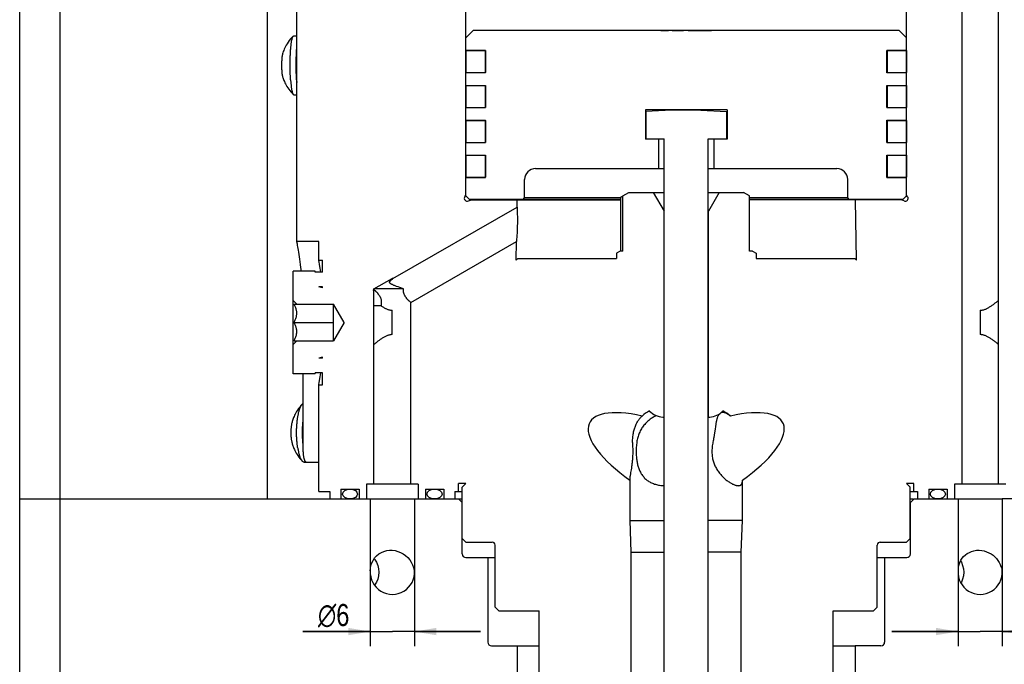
# Model space of a CAD drawing. Extents: x 0 to 1189, y 0 to 841.
# Tile 73 of 76: x 980 to 1114, y 517 to 604. Entities that reach past the tile are written whole.
import ezdxf

# ---------------------------------------------------------------- set-up
doc = ezdxf.new("R2010")
doc.units = 0
doc.header["$LTSCALE"] = 65.395
doc.layers.get('0').update_dxf_attribs({"linetype": 'CONTINUOUS'})
for name, color, linetype in [('MG46096_3_G_55_R000_JG_BL12', 7, 'CONTINUOUS'), ('MG46_3_PPU_WEB_BL11', 7, 'CONTINUOUS'), ('MG46_3_PSUP_WEB_BL14', 7, 'CONTINUOUS')]:
    doc.layers.add(name, color=color, linetype=linetype)
doc.styles.get("Standard").update_dxf_attribs({"font": 'txt', "width": 0.8})
doc.styles.add('TEXTSTYLE_1', font='gdt', dxfattribs={"width": 0.8})
doc.dimstyles.new('DIMSTYLE_3', dxfattribs={"dimtxt": 3, "dimasz": 3, "dimexe": 2, "dimexo": 0, "dimgap": 0.75, "dimtad": 1, "dimtxsty": 'STANDARD', "dimblk": '_ARROW_FILLED', "dimblk1": '_ARROW_FILLED', "dimblk2": '_ARROW_FILLED', "dimcen": 0.09, "dimazin": 3, "dimtp": 0.1, "dimtm": 0.1, "dimtfac": 1, "dimtofl": 0, "dimtmove": 0, "dimatfit": 3, "dimtolj": 1})

# ---------------------------------------------------------------- blocks, each defined once
blk = doc.blocks.new('_ARROW_FILLED')
at = {"color": 0, "linetype": 'BYBLOCK'}
blk.add_solid([(0, 0), (-1, 0.167), (-1, -0.167)], dxfattribs=at)
blk = doc.blocks.new('*D18')
at = {"color": 2, "linetype": 'CONTINUOUS'}
for p, q in [((1108.2, 529.36), (1108.2, 519.08)), ((1114.2, 529.37), (1114.2, 519.08)), ((1108.2, 521.08), (1099.2, 521.08)), ((1099.2, 521.08), (1111.2, 521.08)), ((1124.54, 521.08), (1111.2, 521.08)), ((1114.2, 521.08), (1124.54, 521.08))]:
    blk.add_line(p, q, dxfattribs=at)
at = {"color": 2, "linetype": 'CONTINUOUS', "xscale": 3, "yscale": 3, "zscale": 3}
blk.add_blockref('_ARROW_FILLED', (1108.2, 521.08), dxfattribs=at)
at = {"color": 2, "linetype": 'CONTINUOUS', "xscale": 3, "yscale": 3, "zscale": 3, "rotation": 180}
blk.add_blockref('_ARROW_FILLED', (1114.2, 521.08), dxfattribs=at)
at = {"color": 2, "linetype": 'CONTINUOUS', "insert": (1118.19, 524.83), "char_height": 3, "width": 9.5357, "attachment_point": 1, "style": 'TEXTSTYLE_1'}
blk.add_mtext('{\\Fgdt;n}\\Ftxt;6', dxfattribs=at)
blk = doc.blocks.new('*D19')
at = {"color": 2, "linetype": 'CONTINUOUS'}
for p, q in [((1028.2, 529.37), (1028.2, 519.08)), ((1034.2, 529.37), (1034.2, 519.08)), ((1028.2, 521.08), (1019, 521.08)), ((1019, 521.08), (1031.2, 521.08)), ((1043.2, 521.08), (1031.2, 521.08)), ((1034.2, 521.08), (1043.2, 521.08))]:
    blk.add_line(p, q, dxfattribs=at)
at = {"color": 2, "linetype": 'CONTINUOUS', "xscale": 3, "yscale": 3, "zscale": 3}
blk.add_blockref('_ARROW_FILLED', (1028.2, 521.08), dxfattribs=at)
at = {"color": 2, "linetype": 'CONTINUOUS', "xscale": 3, "yscale": 3, "zscale": 3, "rotation": 180}
blk.add_blockref('_ARROW_FILLED', (1034.2, 521.08), dxfattribs=at)
at = {"color": 2, "linetype": 'CONTINUOUS', "insert": (1025.35, 524.83), "char_height": 3, "width": 9.5357, "attachment_point": 3, "style": 'TEXTSTYLE_1'}
blk.add_mtext('{\\Fgdt;n}\\Ftxt;6', dxfattribs=at)
blk = doc.blocks.new('MG46_3_PPU_WEB_BL11', base_point=(604.15, 524.71))
at = {"layer": 'MG46_3_PPU_WEB_BL11', "color": 7, "linetype": 'CONTINUOUS'}
for p, q in [((980.48, 443.15), (980.48, 539.15)), ((980.48, 539.15), (1034.2, 539.15)), ((986, 443.15), (986, 539.15)), ((1028.2, 539.15), (1028.2, 529.37)), ((1034.2, 539.15), (1034.2, 529.37)), ((1034.2, 539.15), (1040.7, 539.15)), ((1040.7, 538.65), (1040.2, 539.15)), ((1101.7, 539.15), (1102.1, 539.15)), ((1101.7, 538.65), (1102.2, 539.15)), ((1102.2, 539.15), (1114.2, 539.15)), ((1108.2, 539.15), (1108.2, 529.36)), ((1156.41, 539.15), (1114.2, 539.15)), ((1114.2, 539.15), (1114.2, 529.37)), ((1040.7, 531.65), (1040.7, 538.65)), ((1101.7, 531.65), (1101.7, 538.65)), ((1041.2, 531.15), (1045.2, 531.15)), ((1044.2, 531.15), (1044.2, 519.65)), ((1097.2, 531.15), (1101.2, 531.15)), ((1098.2, 531.15), (1098.2, 519.65)), ((1108.53, 530.7), (1108.65, 530.52)), ((1108.65, 530.52), (1108.82, 530.08)), ((1044.7, 519.15), (1051.2, 519.15)), ((1048.2, 519.15), (1048.2, 460.65)), ((1091.2, 519.15), (1094.15, 519.15)), ((1097.7, 519.15), (1094.2, 519.15)), ((1094.2, 519.15), (1094.2, 460.65))]:
    blk.add_line(p, q, dxfattribs=at)
for points in [[(1028.2, 529.36), (1028.22, 529.71), (1028.29, 530.06), (1028.4, 530.42), (1028.57, 530.77), (1028.79, 531.1), (1029.06, 531.4), (1029.36, 531.65), (1029.7, 531.85), (1030.06, 532), (1030.43, 532.1), (1030.8, 532.15), (1030.99, 532.15)], [(1030.99, 532.15), (1031.18, 532.15), (1031.57, 532.1), (1031.94, 532), (1032.31, 531.86), (1032.67, 531.66), (1033, 531.43), (1033.3, 531.15), (1033.56, 530.84), (1033.78, 530.51), (1033.95, 530.16), (1034.07, 529.82)], [(1108.26, 529.94), (1108.33, 530.23), (1108.44, 530.5), (1108.57, 530.78), (1108.75, 531.05), (1108.95, 531.29), (1109.19, 531.51), (1109.44, 531.7), (1109.73, 531.86), (1110.03, 531.99), (1110.36, 532.09), (1110.7, 532.14), (1110.99, 532.15)], [(1110.99, 532.15), (1111.06, 532.15), (1111.41, 532.12), (1111.75, 532.06), (1112.08, 531.95), (1112.4, 531.82), (1112.69, 531.65), (1112.95, 531.46), (1113.2, 531.25), (1113.43, 531.01), (1113.62, 530.75), (1113.79, 530.48), (1113.93, 530.22), (1114.03, 529.94)], [(1028.72, 531), (1028.79, 530.92), (1029.03, 530.52), (1029.21, 530.08), (1029.32, 529.62), (1029.36, 529.15)], [(1034.07, 529.82), (1034.15, 529.48), (1034.2, 529.15)], [(1108.82, 530.08), (1108.93, 529.62), (1108.97, 529.15)], [(1114.03, 529.94), (1114.09, 529.75), (1114.14, 529.56), (1114.17, 529.36)], [(1029.36, 529.15), (1029.32, 528.68), (1029.21, 528.23), (1029.03, 527.79), (1028.79, 527.39), (1028.78, 527.38)], [(1108.97, 529.15), (1108.93, 528.68), (1108.82, 528.23), (1108.65, 527.79), (1108.58, 527.69)]]:
    blk.add_lwpolyline(points, dxfattribs=at)
for centre, start, end in [((1041.2, 531.65), 180, 270), ((1101.2, 531.65), 270, 360), ((1044.7, 519.65), 180, 270), ((1097.7, 519.65), 270, 360)]:
    blk.add_arc(centre, 0.5, start, end, dxfattribs=at)
for centre, start_param in [((1031.2, 529.15), 3.072884), ((1111.2, 529.15), 3.071916)]:
    blk.add_ellipse(centre, major_axis=(3.01, 0), ratio=0.997564, start_param=start_param, end_param=6.351996, dxfattribs=at)
blk = doc.blocks.new('MG46096_3_G_55_R000_JG_BL12', base_point=(605.63, 511.41))
at = {"layer": 'MG46096_3_G_55_R000_JG_BL12', "color": 7, "linetype": 'CONTINUOUS'}
for p, q in [((1018.2, 574.15), (1018.2, 628.7)), ((1108.7, 621.35), (1108.7, 541.15)), ((1113.7, 541.15), (1113.7, 621.35)), ((1041.2, 580.49), (1041.2, 619.85)), ((1101.2, 580.49), (1101.2, 619.85)), ((1017.78, 602.15), (1018.2, 602.15)), ((1041.21, 601.9), (1042.21, 602.9)), ((1041.21, 600.17), (1041.21, 601.9)), ((1100.19, 602.9), (1042.21, 602.9)), ((1067.74, 602.85), (1067.74, 602.9)), ((1068.79, 602.85), (1067.74, 602.85)), ((1068.2, 602.9), (1068.2, 602.85)), ((1068.75, 602.9), (1068.75, 602.85)), ((1068.79, 602.85), (1068.79, 602.9)), ((1069.29, 602.85), (1069.29, 602.9)), ((1070.84, 602.85), (1069.29, 602.85)), ((1069.37, 602.9), (1069.37, 602.85)), ((1069.62, 602.9), (1069.62, 602.85)), ((1069.9, 602.9), (1069.9, 602.85)), ((1070.21, 602.9), (1070.21, 602.85)), ((1070.45, 602.9), (1070.45, 602.85)), ((1070.63, 602.9), (1070.63, 602.85)), ((1070.84, 602.85), (1070.84, 602.9)), ((1071.46, 602.85), (1071.46, 602.9)), ((1074.66, 602.85), (1071.46, 602.85)), ((1072.58, 602.9), (1072.58, 602.85)), ((1074.66, 602.85), (1074.66, 602.9)), ((1101.19, 601.9), (1100.19, 602.9)), ((1101.19, 600.17), (1101.19, 601.9)), ((1018.12, 598.93), (1018.13, 599.19)), ((1043.9, 600.17), (1041.21, 600.17)), ((1041.21, 600.15), (1041.21, 597.16)), ((1041.21, 600.15), (1043.9, 600.15)), ((1043.86, 600.15), (1043.86, 597.16)), ((1043.9, 597.14), (1043.9, 600.17)), ((1098.5, 597.14), (1098.5, 600.17)), ((1101.19, 600.17), (1098.5, 600.17)), ((1098.5, 600.15), (1101.19, 600.15)), ((1098.54, 600.15), (1098.54, 597.16)), ((1101.19, 600.15), (1101.19, 597.16)), ((1017.29, 598.68), (1017.3, 598.93)), ((1017.29, 598.42), (1017.29, 598.68)), ((1017.29, 598.15), (1017.29, 598.42)), ((1017.29, 597.89), (1017.29, 598.15)), ((1017.29, 597.63), (1017.29, 597.89)), ((1018.11, 598.68), (1018.12, 598.93)), ((1018.11, 598.42), (1018.11, 598.68)), ((1018.11, 598.15), (1018.11, 598.42)), ((1018.11, 597.89), (1018.11, 598.15)), ((1018.11, 597.63), (1018.11, 597.89)), ((1017.3, 597.37), (1017.29, 597.63)), ((1017.3, 597.12), (1017.3, 597.37)), ((1017.31, 596.87), (1017.3, 597.12)), ((1018.12, 597.37), (1018.11, 597.63)), ((1018.13, 597.12), (1018.12, 597.37)), ((1018.14, 596.87), (1018.13, 597.12)), ((1041.21, 597.16), (1043.9, 597.16)), ((1041.21, 595.42), (1041.21, 597.14)), ((1043.9, 597.14), (1041.21, 597.14)), ((1098.5, 597.16), (1101.19, 597.16)), ((1101.19, 597.14), (1098.5, 597.14)), ((1101.19, 595.42), (1101.19, 597.14)), ((1041.21, 595.42), (1043.9, 595.42)), ((1041.21, 595.4), (1041.21, 592.41)), ((1041.21, 595.4), (1043.9, 595.4)), ((1043.86, 595.4), (1043.86, 592.41)), ((1043.9, 592.39), (1043.9, 595.42)), ((1098.5, 592.39), (1098.5, 595.42)), ((1098.5, 595.42), (1101.19, 595.42)), ((1098.5, 595.4), (1101.19, 595.4)), ((1098.54, 595.4), (1098.54, 592.41)), ((1101.19, 595.4), (1101.19, 592.41)), ((1017.78, 594.15), (1018.2, 594.15)), ((1041.21, 592.41), (1043.9, 592.41)), ((1041.21, 590.67), (1041.21, 592.39)), ((1041.21, 592.39), (1043.9, 592.39)), ((1098.5, 592.41), (1101.19, 592.41)), ((1098.5, 592.39), (1101.19, 592.39)), ((1101.19, 590.67), (1101.19, 592.39)), ((1065.64, 592.1), (1065.64, 588.1)), ((1076.77, 592.1), (1065.64, 592.1)), ((1069.2, 592.05), (1065.7, 591.87)), ((1065.7, 591.87), (1065.7, 588.15)), ((1073.2, 592.05), (1069.2, 592.05)), ((1073.2, 592.05), (1076.7, 591.87)), ((1076.7, 591.87), (1076.7, 588.15)), ((1076.77, 592.1), (1076.77, 588.1)), ((1041.21, 590.67), (1043.9, 590.67)), ((1041.21, 590.65), (1041.21, 587.66)), ((1041.21, 590.65), (1043.9, 590.65)), ((1043.86, 590.65), (1043.86, 587.66)), ((1043.9, 587.64), (1043.9, 590.67)), ((1098.5, 587.64), (1098.5, 590.67)), ((1098.5, 590.67), (1101.19, 590.67)), ((1098.5, 590.65), (1101.19, 590.65)), ((1098.54, 590.65), (1098.54, 587.66)), ((1101.19, 590.65), (1101.19, 587.66)), ((1041.21, 587.66), (1043.9, 587.66)), ((1041.21, 585.92), (1041.21, 587.64)), ((1041.21, 587.64), (1043.9, 587.64)), ((1068.2, 588.1), (1065.64, 588.1)), ((1065.7, 588.15), (1068.2, 588.15)), ((1067.45, 588.1), (1067.45, 584.1)), ((1068.2, 472.05), (1068.2, 588.15)), ((1074.2, 472.05), (1074.2, 588.15)), ((1074.2, 588.15), (1076.7, 588.15)), ((1076.77, 588.1), (1074.2, 588.1)), ((1074.95, 588.1), (1074.95, 584.1)), ((1098.5, 587.66), (1101.19, 587.66)), ((1098.5, 587.64), (1101.19, 587.64)), ((1101.19, 585.92), (1101.19, 587.64)), ((1041.21, 585.92), (1043.9, 585.92)), ((1041.21, 585.9), (1041.21, 582.91)), ((1041.21, 585.9), (1043.9, 585.9)), ((1043.86, 585.9), (1043.86, 582.91)), ((1043.9, 582.89), (1043.9, 585.92)), ((1098.5, 582.89), (1098.5, 585.92)), ((1098.5, 585.92), (1101.19, 585.92)), ((1098.5, 585.9), (1101.19, 585.9)), ((1098.54, 585.9), (1098.54, 582.91)), ((1101.19, 585.9), (1101.19, 582.91)), ((1050.7, 584.1), (1068.2, 584.1)), ((1074.2, 584.1), (1091.7, 584.1)), ((1041.21, 582.91), (1043.9, 582.91)), ((1041.21, 580.4), (1041.21, 582.89)), ((1041.21, 582.89), (1043.9, 582.89)), ((1049.2, 580.1), (1049.2, 582.6)), ((1093.2, 580.1), (1093.2, 582.6)), ((1098.5, 582.91), (1101.19, 582.91)), ((1098.5, 582.89), (1101.19, 582.89)), ((1101.19, 580.4), (1101.19, 582.89)), ((1041.06, 580.27), (1041.2, 580.49)), ((1041.71, 579.9), (1041.21, 580.4)), ((1062.57, 580.38), (1063.4, 580.85)), ((1062.57, 572.85), (1062.57, 580.38)), ((1063.4, 580.85), (1068.2, 580.85)), ((1066.7, 580.85), (1068.18, 578.3)), ((1074.2, 580.85), (1079, 580.85)), ((1075.7, 580.85), (1074.23, 578.3)), ((1079.83, 580.38), (1079, 580.85)), ((1079.83, 572.85), (1079.83, 580.38)), ((1100.69, 579.9), (1101.19, 580.4)), ((1101.34, 580.27), (1101.2, 580.49)), ((1041.56, 579.69), (1041.96, 579.85)), ((1062.24, 579.9), (1041.71, 579.9)), ((1041.96, 579.85), (1062.24, 579.85)), ((1048.17, 578.85), (1048.19, 579.85)), ((1049, 579.9), (1049.2, 580.1)), ((1062.24, 580.1), (1049.2, 580.1)), ((1062.24, 580.16), (1062.24, 572.85)), ((1093.2, 580.1), (1079.83, 580.1)), ((1100.69, 579.9), (1079.83, 579.9)), ((1100.45, 579.85), (1079.83, 579.85)), ((1093.4, 579.9), (1093.2, 580.1)), ((1094.36, 571.63), (1094.22, 579.85)), ((1100.85, 579.69), (1100.45, 579.85)), ((1031.29, 569.11), (1048.17, 578.85)), ((1048.17, 578.85), (1048.18, 578.76)), ((1048.18, 578.76), (1048.18, 578.61)), ((1048.18, 578.61), (1048.19, 578.47)), ((1048.19, 578.47), (1048.2, 578.28)), ((1048.2, 578.28), (1048.2, 578.14)), ((1048.2, 578.14), (1048.21, 577.99)), ((1048.21, 577.99), (1048.21, 577.81)), ((1048.21, 577.81), (1048.22, 577.63)), ((1048.22, 577.63), (1048.22, 577.44)), ((1068.18, 550.25), (1068.18, 578.3)), ((1068.18, 578.3), (1068.2, 578.3)), ((1074.23, 550.25), (1074.23, 578.3)), ((1048.22, 576.56), (1048.21, 576.33)), ((1048.21, 576.33), (1048.21, 576.1)), ((1048.22, 577.44), (1048.22, 577.23)), ((1048.22, 577.23), (1048.22, 577.01)), ((1048.22, 577.01), (1048.22, 576.79)), ((1048.22, 576.79), (1048.22, 576.56)), ((1048.15, 574.91), (1048.13, 574.7)), ((1048.16, 575.08), (1048.15, 574.91)), ((1048.17, 575.26), (1048.16, 575.08)), ((1048.18, 575.46), (1048.17, 575.26)), ((1048.19, 575.66), (1048.18, 575.46)), ((1048.2, 575.88), (1048.19, 575.66)), ((1048.21, 576.1), (1048.2, 575.88)), ((1021.2, 574.15), (1018.2, 574.15)), ((1018.28, 573.79), (1018.26, 573.92)), ((1018.31, 573.63), (1018.28, 573.79)), ((1018.35, 573.44), (1018.31, 573.63)), ((1021.2, 571.65), (1021.2, 574.15)), ((1033.7, 565.88), (1048.09, 574.19)), ((1048.04, 571.63), (1048.09, 574.19)), ((1048.1, 574.35), (1048.09, 574.19)), ((1048.12, 574.52), (1048.1, 574.35)), ((1048.13, 574.7), (1048.12, 574.52)), ((1018.39, 573.23), (1018.35, 573.44)), ((1018.43, 572.98), (1018.39, 573.23)), ((1018.47, 572.72), (1018.43, 572.98)), ((1018.52, 572.42), (1018.47, 572.72)), ((1018.56, 572.1), (1018.52, 572.42)), ((1062.2, 572.85), (1061.7, 572.57)), ((1061.7, 572.57), (1061.7, 571.85)), ((1062.57, 572.85), (1062.2, 572.85)), ((1080.2, 572.85), (1079.83, 572.85)), ((1080.2, 572.85), (1080.7, 572.57)), ((1080.7, 572.57), (1080.7, 571.85)), ((1018.61, 571.76), (1018.56, 572.1)), ((1018.66, 571.4), (1018.61, 571.76)), ((1018.71, 571.02), (1018.66, 571.4)), ((1021.22, 571.56), (1021.2, 571.65)), ((1021.2, 571.65), (1021.7, 571.65)), ((1021.26, 571.34), (1021.22, 571.56)), ((1021.29, 571.09), (1021.26, 571.34)), ((1021.34, 570.78), (1021.29, 571.09)), ((1021.7, 570.01), (1021.7, 571.65)), ((1048.27, 571.85), (1048.04, 571.63)), ((1048.27, 571.85), (1061.7, 571.85)), ((1080.7, 571.85), (1094.13, 571.85)), ((1094.13, 571.85), (1094.36, 571.63)), ((1017.7, 556.15), (1017.7, 570.15)), ((1020.7, 570.15), (1017.7, 570.15)), ((1020.7, 570.01), (1020.7, 570.15)), ((1021.7, 570.01), (1020.7, 570.01)), ((1021.38, 570.54), (1021.34, 570.78)), ((1021.42, 570.27), (1021.38, 570.54)), ((1021.46, 570.01), (1021.42, 570.27)), ((1028.7, 567.71), (1031.2, 569.15)), ((1031.13, 569), (1031.16, 569.02)), ((1031.16, 569.02), (1031.18, 569.03)), ((1031.29, 569.11), (1031.2, 569.15)), ((1031.22, 569.06), (1031.24, 569.08)), ((1031.24, 569.08), (1031.27, 569.09)), ((1021.7, 567.88), (1021.2, 568.02)), ((1021.7, 568.02), (1021.2, 568.02)), ((1021.7, 567.88), (1021.7, 568.02)), ((1028.59, 567.55), (1028.7, 567.61)), ((1028.7, 567.44), (1028.59, 567.55)), ((1028.7, 567.61), (1028.7, 567.71)), ((1032.7, 567.71), (1028.7, 567.71)), ((1028.7, 567.61), (1028.7, 567.61)), ((1028.7, 567.61), (1028.74, 567.58)), ((1028.7, 541.15), (1028.7, 567.44)), ((1032.22, 567.89), (1031.99, 567.98)), ((1032.58, 567.75), (1032.22, 567.89)), ((1032.7, 567.71), (1032.58, 567.75)), ((1018.2, 565.65), (1017.7, 566.15)), ((1017.82, 565.65), (1023.2, 565.65)), ((1023.2, 560.65), (1023.2, 565.65)), ((1024.65, 563.15), (1023.2, 565.65)), ((1033.7, 565.88), (1033.67, 565.91)), ((1033.7, 541.15), (1033.7, 565.88)), ((1033.7, 565.88), (1033.7, 565.88)), ((1113.43, 565.93), (1113.51, 565.99)), ((1113.51, 565.99), (1113.57, 566.05)), ((1113.57, 566.05), (1113.65, 566.11)), ((1113.65, 566.11), (1113.7, 566.15)), ((1031.2, 561.5), (1031.2, 564.81)), ((1111.2, 564.81), (1111.2, 561.5)), ((1017.82, 563.15), (1023.2, 563.15)), ((1024.65, 563.15), (1023.2, 560.65)), ((1018.2, 560.65), (1017.7, 560.15)), ((1017.82, 560.65), (1023.2, 560.65)), ((1028.76, 560.2), (1028.7, 560.15)), ((1028.83, 560.26), (1028.76, 560.2)), ((1028.9, 560.31), (1028.83, 560.26)), ((1028.98, 560.38), (1028.9, 560.31)), ((1113.43, 560.38), (1113.33, 560.46)), ((1113.51, 560.31), (1113.43, 560.38)), ((1113.57, 560.26), (1113.51, 560.31)), ((1113.65, 560.2), (1113.57, 560.26)), ((1113.7, 560.15), (1113.65, 560.2)), ((1021.7, 558.42), (1021.2, 558.29)), ((1021.7, 558.29), (1021.2, 558.29)), ((1021.7, 558.29), (1021.7, 558.42)), ((1020.7, 556.15), (1017.7, 556.15)), ((1019.07, 546.07), (1019.07, 556.15)), ((1020.7, 556.15), (1020.7, 556.29)), ((1021.7, 556.29), (1020.7, 556.29)), ((1021.42, 556.04), (1021.46, 556.29)), ((1021.7, 554.65), (1021.7, 556.29)), ((1021.21, 554.69), (1021.26, 554.97)), ((1021.26, 554.97), (1021.29, 555.21)), ((1021.29, 555.21), (1021.34, 555.53)), ((1021.34, 555.53), (1021.38, 555.77)), ((1021.38, 555.77), (1021.42, 556.04)), ((1021.2, 554.65), (1021.21, 554.69)), ((1021.2, 540.15), (1021.2, 554.65)), ((1021.2, 554.65), (1021.7, 554.65)), ((1066.2, 551.09), (1066.2, 551.12)), ((1076.2, 551.09), (1076.2, 551.12)), ((1068, 550.25), (1068.2, 550.25)), ((1074.2, 550.25), (1074.4, 550.25)), ((1075.13, 548.68), (1075, 547.82)), ((1019.21, 544.15), (1021.2, 544.15)), ((1063.68, 542.74), (1063.74, 543.09)), ((1063.74, 543.09), (1063.78, 543.33)), ((1063.55, 536.2), (1063.55, 541.67)), ((1063.64, 542.51), (1063.68, 542.74)), ((1078.85, 536.2), (1078.85, 541.67)), ((1021.2, 540.15), (1022.7, 540.15)), ((1022.7, 540.15), (1022.7, 539.15)), ((1024.2, 540.45), (1024.2, 539.15)), ((1024.2, 540.45), (1026.7, 540.45)), ((1026.7, 540.45), (1026.7, 539.15)), ((1027.7, 541.15), (1027.7, 539.15)), ((1034.7, 541.15), (1027.7, 541.15)), ((1034.7, 541.15), (1034.7, 539.15)), ((1035.7, 540.45), (1035.7, 539.15)), ((1035.7, 540.45), (1038.2, 540.45)), ((1038.2, 540.45), (1038.2, 539.15)), ((1039.7, 540.15), (1039.7, 539.15)), ((1039.7, 540.15), (1040.7, 540.15)), ((1040.2, 540.15), (1040.2, 541.25)), ((1041.2, 541.25), (1040.2, 541.25)), ((1041.2, 541.25), (1040.7, 540.75)), ((1040.7, 533.75), (1040.7, 540.75)), ((1102.2, 541.25), (1101.2, 541.25)), ((1101.2, 541.25), (1101.7, 540.75)), ((1101.7, 533.75), (1101.7, 540.75)), ((1101.7, 540.15), (1102.7, 540.15)), ((1102.2, 540.15), (1102.2, 541.25)), ((1102.7, 540.15), (1102.7, 539.15)), ((1104.2, 540.45), (1106.7, 540.45)), ((1104.2, 540.45), (1104.2, 539.15)), ((1106.7, 540.45), (1106.7, 539.15)), ((1114.7, 541.15), (1107.7, 541.15)), ((1107.7, 541.15), (1107.7, 539.15)), ((1022.7, 539.15), (1024.2, 539.15)), ((1026.7, 539.15), (1027.7, 539.15)), ((1034.7, 539.15), (1035.7, 539.15)), ((1038.2, 539.15), (1039.7, 539.15)), ((1102.7, 539.15), (1104.2, 539.15)), ((1106.7, 539.15), (1107.7, 539.15)), ((1063.7, 531.9), (1063.55, 536.2)), ((1063.55, 536.2), (1068.2, 536.2)), ((1078.85, 536.2), (1074.2, 536.2)), ((1078.7, 531.9), (1078.85, 536.2)), ((1041.2, 533.25), (1040.7, 533.75)), ((1101.2, 533.25), (1101.7, 533.75)), ((1041.2, 533.25), (1044.8, 533.25)), ((1045.2, 524.4), (1045.2, 532.85)), ((1097.2, 524.4), (1097.2, 532.85)), ((1097.6, 533.25), (1101.2, 533.25)), ((1063.7, 531.9), (1068.2, 531.9)), ((1063.7, 497.15), (1063.7, 531.9)), ((1078.7, 531.9), (1074.2, 531.9)), ((1078.7, 497.15), (1078.7, 531.9)), ((1045.7, 523.9), (1045.2, 524.4)), ((1096.7, 523.9), (1097.2, 524.4)), ((1045.7, 523.9), (1051.2, 523.9)), ((1051.2, 464.25), (1051.2, 523.9)), ((1091.2, 523.9), (1096.7, 523.9)), ((1091.2, 464.25), (1091.2, 523.9))]:
    blk.add_line(p, q, dxfattribs=at)
for points in [[(1017.72, 602.13), (1017.53, 601.93), (1017.35, 601.73), (1017.18, 601.51), (1017.02, 601.3), (1016.88, 601.09), (1016.76, 600.88), (1016.66, 600.69), (1016.57, 600.51), (1016.49, 600.33), (1016.42, 600.16), (1016.36, 600.01), (1016.31, 599.86), (1016.27, 599.72), (1016.24, 599.59)], [(1017.3, 598.93), (1017.3, 599.19), (1017.31, 599.32), (1017.31, 599.44), (1017.32, 599.56), (1017.32, 599.68), (1017.33, 599.81), (1017.34, 599.92), (1017.35, 600.04), (1017.35, 600.15), (1017.36, 600.27), (1017.37, 600.38), (1017.38, 600.48), (1017.39, 600.59), (1017.4, 600.69), (1017.41, 600.79), (1017.42, 600.89), (1017.43, 600.98), (1017.44, 601.07), (1017.45, 601.16), (1017.47, 601.25), (1017.48, 601.33), (1017.49, 601.41), (1017.5, 601.48), (1017.52, 601.55), (1017.53, 601.62), (1017.55, 601.68), (1017.56, 601.74), (1017.57, 601.8), (1017.59, 601.85), (1017.6, 601.9), (1017.62, 601.94), (1017.63, 601.98), (1017.65, 602.02), (1017.66, 602.05), (1017.68, 602.08), (1017.7, 602.1), (1017.71, 602.12)], [(1017.72, 602.13), (1017.73, 602.13), (1017.74, 602.15), (1017.76, 602.15), (1017.78, 602.15)], [(1018.13, 599.19), (1018.14, 599.44), (1018.14, 599.56), (1018.15, 599.68), (1018.15, 599.81), (1018.16, 599.92), (1018.17, 600.04), (1018.18, 600.15), (1018.18, 600.27), (1018.19, 600.38), (1018.2, 600.48), (1018.2, 600.5)], [(1016.22, 599.52), (1016.21, 599.49), (1016.21, 599.45), (1016.2, 599.41), (1016.19, 599.37), (1016.19, 599.33), (1016.18, 599.28), (1016.18, 599.24), (1016.17, 599.19), (1016.16, 599.14), (1016.16, 599.09), (1016.16, 599.04), (1016.15, 598.98), (1016.15, 598.92), (1016.14, 598.87), (1016.14, 598.81), (1016.14, 598.75), (1016.13, 598.69), (1016.13, 598.63), (1016.13, 598.56), (1016.13, 598.5), (1016.13, 598.44), (1016.12, 598.37), (1016.12, 598.31), (1016.12, 598.24), (1016.12, 598.18), (1016.12, 598.11), (1016.12, 598.05), (1016.12, 597.98), (1016.12, 597.92), (1016.13, 597.85), (1016.13, 597.79), (1016.13, 597.72), (1016.13, 597.66), (1016.13, 597.6), (1016.14, 597.54), (1016.14, 597.48), (1016.14, 597.42), (1016.15, 597.37)], [(1016.24, 599.59), (1016.23, 599.58), (1016.23, 599.55), (1016.22, 599.52)], [(1016.15, 597.37), (1016.15, 597.31), (1016.16, 597.26), (1016.16, 597.2), (1016.17, 597.15), (1016.17, 597.1), (1016.18, 597.05), (1016.18, 597.01), (1016.19, 596.96), (1016.19, 596.92), (1016.2, 596.88), (1016.21, 596.85), (1016.21, 596.81), (1016.22, 596.78), (1016.23, 596.75), (1016.24, 596.72)], [(1016.24, 596.72), (1016.27, 596.6), (1016.3, 596.48), (1016.35, 596.36), (1016.39, 596.22), (1016.45, 596.08), (1016.51, 595.93), (1016.58, 595.77), (1016.66, 595.61), (1016.76, 595.44), (1016.86, 595.26), (1016.98, 595.07), (1017.11, 594.89), (1017.25, 594.7), (1017.4, 594.52), (1017.55, 594.35), (1017.72, 594.18)], [(1017.35, 596.15), (1017.35, 596.27), (1017.34, 596.39), (1017.33, 596.5), (1017.32, 596.62), (1017.32, 596.75), (1017.31, 596.87)], [(1018.18, 596.15), (1018.17, 596.27), (1018.16, 596.39), (1018.15, 596.5), (1018.15, 596.62), (1018.14, 596.75), (1018.14, 596.87)], [(1017.35, 596.15), (1017.36, 596.04), (1017.37, 595.93), (1017.38, 595.82), (1017.39, 595.72), (1017.4, 595.62), (1017.41, 595.52), (1017.42, 595.42), (1017.43, 595.33), (1017.44, 595.23), (1017.45, 595.15), (1017.47, 595.06), (1017.48, 594.98), (1017.49, 594.9), (1017.5, 594.83), (1017.52, 594.76), (1017.53, 594.69), (1017.55, 594.63), (1017.56, 594.57), (1017.57, 594.51), (1017.59, 594.46), (1017.6, 594.41), (1017.62, 594.37), (1017.63, 594.33), (1017.65, 594.29), (1017.66, 594.26), (1017.68, 594.23), (1017.7, 594.21), (1017.71, 594.19), (1017.72, 594.18)], [(1018.18, 596.15), (1018.18, 596.04), (1018.19, 595.93), (1018.2, 595.82), (1018.2, 595.81)], [(1017.72, 594.18), (1017.73, 594.17), (1017.74, 594.16), (1017.76, 594.16), (1017.78, 594.15)], [(1062.24, 580.16), (1062.3, 580.2), (1062.35, 580.24), (1062.41, 580.27), (1062.46, 580.31), (1062.52, 580.34), (1062.57, 580.38)], [(1018.26, 573.92), (1018.25, 573.98), (1018.24, 574.03), (1018.23, 574.07), (1018.22, 574.1), (1018.21, 574.12), (1018.21, 574.14), (1018.21, 574.15)], [(1018.81, 570.15), (1018.8, 570.2), (1018.78, 570.42), (1018.76, 570.62), (1018.71, 571.02)], [(1031.99, 567.98), (1031.77, 568.06), (1031.68, 568.1), (1031.58, 568.13), (1031.5, 568.17), (1031.42, 568.2), (1031.34, 568.23), (1031.27, 568.27), (1031.21, 568.3), (1031.15, 568.32), (1031.1, 568.35), (1031.05, 568.38), (1031.01, 568.4), (1030.97, 568.43), (1030.94, 568.45), (1030.91, 568.47), (1030.89, 568.49), (1030.87, 568.51), (1030.85, 568.53), (1030.84, 568.55), (1030.83, 568.57), (1030.82, 568.59), (1030.82, 568.6), (1030.81, 568.62), (1030.81, 568.64), (1030.82, 568.66), (1030.82, 568.68), (1030.83, 568.7), (1030.84, 568.72), (1030.85, 568.74), (1030.87, 568.76), (1030.89, 568.78), (1030.91, 568.8), (1030.93, 568.83), (1030.95, 568.85), (1030.97, 568.86), (1030.99, 568.88), (1031.01, 568.9), (1031.02, 568.91), (1031.04, 568.93), (1031.06, 568.94), (1031.07, 568.95), (1031.09, 568.96), (1031.1, 568.98), (1031.12, 568.99), (1031.13, 569)], [(1031.18, 569.03), (1031.21, 569.05), (1031.22, 569.06)], [(1031.27, 569.09), (1031.29, 569.11), (1031.29, 569.11)], [(1028.74, 567.58), (1028.78, 567.55), (1028.8, 567.53), (1028.83, 567.5), (1028.86, 567.48), (1028.89, 567.45), (1028.92, 567.42), (1028.96, 567.38), (1029, 567.34), (1029.04, 567.3), (1029.08, 567.26), (1029.12, 567.21), (1029.16, 567.17), (1029.21, 567.12), (1029.25, 567.06), (1029.29, 567.01), (1029.34, 566.95), (1029.38, 566.9), (1029.42, 566.84), (1029.45, 566.78), (1029.49, 566.72), (1029.52, 566.66), (1029.55, 566.6), (1029.57, 566.54), (1029.6, 566.48), (1029.62, 566.42), (1029.64, 566.35), (1029.66, 566.29), (1029.67, 566.23), (1029.68, 566.16), (1029.69, 566.09), (1029.7, 566.02), (1029.7, 565.94), (1029.7, 565.87), (1029.7, 565.79), (1029.69, 565.7), (1029.69, 565.61), (1029.67, 565.52), (1029.66, 565.42)], [(1033.67, 565.91), (1033.63, 565.94), (1033.61, 565.96), (1033.59, 565.98), (1033.56, 566.01), (1033.54, 566.03), (1033.5, 566.06), (1033.47, 566.09), (1033.44, 566.13), (1033.4, 566.16), (1033.36, 566.2), (1033.32, 566.25), (1033.28, 566.29), (1033.24, 566.34), (1033.2, 566.38), (1033.15, 566.43), (1033.11, 566.49), (1033.07, 566.54), (1033.03, 566.59), (1033, 566.65), (1032.96, 566.7), (1032.93, 566.76), (1032.9, 566.82), (1032.87, 566.87), (1032.84, 566.93), (1032.82, 566.99), (1032.8, 567.05), (1032.78, 567.11), (1032.76, 567.17), (1032.74, 567.23), (1032.73, 567.29), (1032.72, 567.35), (1032.71, 567.42), (1032.71, 567.49), (1032.7, 567.56), (1032.7, 567.63), (1032.7, 567.71)], [(1017.82, 563.15), (1017.88, 563.27), (1017.94, 563.38), (1017.99, 563.49), (1018.03, 563.6), (1018.08, 563.7), (1018.11, 563.81), (1018.14, 563.92), (1018.16, 564.02), (1018.18, 564.12), (1018.19, 564.22), (1018.2, 564.32), (1018.2, 564.42), (1018.2, 564.52), (1018.19, 564.62), (1018.18, 564.72), (1018.16, 564.82), (1018.13, 564.92), (1018.1, 565.02), (1018.07, 565.12), (1018.03, 565.22), (1017.99, 565.32), (1017.94, 565.43), (1017.88, 565.54), (1017.82, 565.65)], [(1111.2, 564.81), (1111.27, 564.81), (1111.34, 564.82), (1111.41, 564.83), (1111.49, 564.84), (1111.56, 564.85), (1111.64, 564.87), (1111.72, 564.89), (1111.8, 564.92), (1111.88, 564.94), (1111.96, 564.98), (1112.05, 565.01), (1112.13, 565.06), (1112.22, 565.1), (1112.31, 565.15), (1112.4, 565.2), (1112.49, 565.26), (1112.59, 565.31), (1112.68, 565.37), (1112.76, 565.43), (1112.85, 565.49), (1112.93, 565.55), (1113.01, 565.61), (1113.08, 565.66), (1113.15, 565.71), (1113.21, 565.76), (1113.27, 565.81), (1113.33, 565.85), (1113.43, 565.93)], [(1029.66, 565.42), (1029.48, 565.41), (1029.31, 565.4), (1029.15, 565.39), (1028.99, 565.39), (1028.84, 565.39), (1028.7, 565.39)], [(1029.66, 565.42), (1029.74, 565.37), (1029.82, 565.31), (1029.91, 565.26), (1030, 565.21), (1030.08, 565.16), (1030.17, 565.11), (1030.25, 565.07), (1030.33, 565.03), (1030.41, 564.99), (1030.49, 564.96), (1030.57, 564.93), (1030.65, 564.9), (1030.72, 564.88), (1030.79, 564.86), (1030.87, 564.85), (1030.94, 564.83), (1031, 564.82), (1031.07, 564.82), (1031.14, 564.81), (1031.2, 564.81)], [(1017.82, 560.65), (1017.88, 560.77), (1017.94, 560.88), (1017.99, 560.99), (1018.03, 561.1), (1018.08, 561.2), (1018.11, 561.31), (1018.14, 561.42), (1018.16, 561.52), (1018.18, 561.62), (1018.19, 561.72), (1018.2, 561.82), (1018.2, 561.92), (1018.2, 562.02), (1018.19, 562.12), (1018.18, 562.22), (1018.16, 562.32), (1018.13, 562.42), (1018.1, 562.52), (1018.07, 562.62), (1018.03, 562.72), (1017.99, 562.82), (1017.94, 562.93), (1017.88, 563.04), (1017.82, 563.15)], [(1031.2, 561.5), (1031.13, 561.49), (1031.06, 561.49), (1030.99, 561.48), (1030.92, 561.47), (1030.84, 561.46), (1030.77, 561.44), (1030.69, 561.42), (1030.61, 561.39), (1030.53, 561.36), (1030.44, 561.33), (1030.36, 561.29), (1030.27, 561.25), (1030.18, 561.21), (1030.09, 561.16), (1030, 561.11), (1029.91, 561.05), (1029.82, 560.99), (1029.73, 560.94), (1029.64, 560.88), (1029.56, 560.82), (1029.47, 560.76), (1029.4, 560.7), (1029.32, 560.65), (1029.25, 560.6), (1029.19, 560.55), (1029.13, 560.5), (1029.08, 560.46), (1028.98, 560.38)], [(1113.33, 560.46), (1113.27, 560.5), (1113.21, 560.55), (1113.15, 560.6), (1113.08, 560.65), (1113.01, 560.7), (1112.93, 560.76), (1112.85, 560.82), (1112.76, 560.88), (1112.68, 560.94), (1112.59, 560.99), (1112.49, 561.05), (1112.4, 561.11), (1112.31, 561.16), (1112.22, 561.21), (1112.13, 561.25), (1112.05, 561.29), (1111.96, 561.33), (1111.88, 561.36), (1111.79, 561.39), (1111.72, 561.42), (1111.64, 561.44), (1111.56, 561.46), (1111.49, 561.47), (1111.41, 561.48), (1111.34, 561.49), (1111.27, 561.49), (1111.2, 561.5)], [(1018.94, 552.02), (1018.77, 551.83), (1018.6, 551.63), (1018.45, 551.43), (1018.31, 551.23), (1018.18, 551.04), (1018.08, 550.85), (1017.98, 550.68), (1017.9, 550.51), (1017.83, 550.35), (1017.77, 550.2), (1017.71, 550.06), (1017.67, 549.93), (1017.63, 549.8), (1017.59, 549.68), (1017.56, 549.56), (1017.53, 549.44), (1017.5, 549.33), (1017.48, 549.23), (1017.46, 549.12), (1017.45, 549.02), (1017.43, 548.92), (1017.42, 548.83)], [(1018.31, 546.15), (1018.3, 546.27), (1018.28, 546.39), (1018.27, 546.5), (1018.25, 546.62), (1018.24, 546.75), (1018.23, 546.87), (1018.22, 546.99), (1018.21, 547.12), (1018.2, 547.25), (1018.19, 547.37), (1018.19, 547.5), (1018.18, 547.63), (1018.18, 547.76), (1018.18, 547.89), (1018.17, 548.02), (1018.17, 548.15), (1018.17, 548.29), (1018.18, 548.42), (1018.18, 548.55), (1018.18, 548.68), (1018.19, 548.81), (1018.19, 548.93), (1018.2, 549.06), (1018.21, 549.19), (1018.22, 549.32), (1018.23, 549.44), (1018.24, 549.56), (1018.25, 549.68), (1018.27, 549.81), (1018.28, 549.92), (1018.3, 550.04), (1018.31, 550.15), (1018.33, 550.27), (1018.35, 550.38), (1018.37, 550.48), (1018.39, 550.59), (1018.41, 550.69), (1018.43, 550.79), (1018.45, 550.89), (1018.48, 550.98), (1018.5, 551.07), (1018.53, 551.16), (1018.55, 551.25), (1018.58, 551.33), (1018.61, 551.41), (1018.63, 551.48), (1018.66, 551.55), (1018.69, 551.62), (1018.72, 551.68), (1018.75, 551.74), (1018.78, 551.8), (1018.81, 551.85), (1018.84, 551.9), (1018.88, 551.94), (1018.91, 551.98), (1018.94, 552.02)], [(1018.94, 552.02), (1018.97, 552.05), (1019.01, 552.08), (1019.04, 552.1), (1019.07, 552.12)], [(1076.18, 550.9), (1076.14, 550.9), (1076.1, 550.9), (1076.07, 550.89), (1076.03, 550.89), (1076, 550.88), (1075.97, 550.87), (1075.93, 550.86), (1075.93, 550.86)], [(1077.21, 550.41), (1077.15, 550.46), (1077.1, 550.51), (1077.04, 550.55), (1076.99, 550.59), (1076.93, 550.63), (1076.88, 550.66), (1076.83, 550.69), (1076.78, 550.72), (1076.73, 550.75), (1076.69, 550.77), (1076.64, 550.79), (1076.59, 550.81), (1076.55, 550.83), (1076.51, 550.84), (1076.46, 550.86), (1076.42, 550.87), (1076.38, 550.88), (1076.34, 550.89), (1076.29, 550.89), (1076.25, 550.9), (1076.21, 550.9), (1076.18, 550.9)], [(1019.07, 546.51), (1019.05, 546.62), (1019.04, 546.75), (1019.03, 546.87), (1019.02, 546.99), (1019.01, 547.12), (1019, 547.25), (1018.99, 547.37), (1018.99, 547.5), (1018.98, 547.63), (1018.98, 547.76), (1018.98, 547.89), (1018.97, 548.02), (1018.97, 548.15), (1018.97, 548.29), (1018.98, 548.42), (1018.98, 548.55), (1018.98, 548.68), (1018.99, 548.81), (1018.99, 548.93), (1019, 549.06), (1019.01, 549.19), (1019.02, 549.32), (1019.03, 549.44), (1019.04, 549.56), (1019.05, 549.68), (1019.07, 549.8)], [(1063.92, 546.7), (1063.91, 546.87), (1063.91, 547.03), (1063.91, 547.19), (1063.92, 547.35), (1063.93, 547.5), (1063.94, 547.65), (1063.96, 547.81), (1063.98, 547.96), (1064.01, 548.1), (1064.04, 548.25), (1064.07, 548.39), (1064.11, 548.53), (1064.14, 548.66), (1064.19, 548.79), (1064.23, 548.92), (1064.28, 549.05), (1064.33, 549.17), (1064.39, 549.29), (1064.44, 549.4), (1064.5, 549.51), (1064.56, 549.61), (1064.62, 549.71), (1064.68, 549.81), (1064.74, 549.9), (1064.8, 549.98), (1064.87, 550.06), (1064.93, 550.14), (1064.99, 550.21)], [(1067.15, 550.47), (1067.12, 550.45), (1067, 550.4), (1066.89, 550.34), (1066.77, 550.28), (1066.66, 550.21), (1066.54, 550.14), (1066.43, 550.06), (1066.31, 549.98), (1066.2, 549.9), (1066.09, 549.8), (1065.98, 549.71), (1065.87, 549.61), (1065.76, 549.5), (1065.65, 549.39), (1065.55, 549.28), (1065.45, 549.16), (1065.36, 549.04), (1065.27, 548.91), (1065.18, 548.79), (1065.1, 548.65), (1065.02, 548.52), (1064.95, 548.38), (1064.88, 548.24), (1064.81, 548.1), (1064.75, 547.95), (1064.7, 547.8), (1064.65, 547.65), (1064.61, 547.5), (1064.57, 547.34), (1064.53, 547.19), (1064.5, 547.03), (1064.48, 546.87), (1064.46, 546.7)], [(1064.99, 550.21), (1065.04, 550.26), (1065.09, 550.31), (1065.14, 550.36), (1065.19, 550.41)], [(1075.72, 550.71), (1075.7, 550.69), (1075.67, 550.65), (1075.64, 550.61), (1075.61, 550.57), (1075.58, 550.52), (1075.56, 550.47), (1075.53, 550.42), (1075.5, 550.36), (1075.48, 550.3), (1075.45, 550.24), (1075.43, 550.17), (1075.41, 550.09), (1075.38, 550.01), (1075.36, 549.92), (1075.34, 549.83), (1075.31, 549.74), (1075.29, 549.64), (1075.27, 549.53), (1075.25, 549.42), (1075.23, 549.31), (1075.21, 549.19), (1075.19, 549.07), (1075.17, 548.94), (1075.13, 548.68)], [(1017.42, 548.83), (1017.42, 548.81), (1017.41, 548.75), (1017.4, 548.69), (1017.4, 548.63), (1017.39, 548.56), (1017.39, 548.5), (1017.39, 548.44), (1017.38, 548.37), (1017.38, 548.31), (1017.38, 548.24), (1017.38, 548.18), (1017.38, 548.11), (1017.38, 548.05), (1017.38, 547.98), (1017.38, 547.92), (1017.39, 547.85), (1017.39, 547.79), (1017.39, 547.72), (1017.4, 547.66), (1017.4, 547.6), (1017.41, 547.54), (1017.42, 547.48)], [(1017.42, 547.48), (1017.42, 547.46), (1017.42, 547.43), (1017.43, 547.41), (1017.43, 547.38), (1017.43, 547.36), (1017.44, 547.33)], [(1017.44, 547.33), (1017.45, 547.24), (1017.47, 547.14), (1017.49, 547.04), (1017.51, 546.94), (1017.54, 546.84), (1017.56, 546.73), (1017.59, 546.62), (1017.63, 546.5), (1017.67, 546.38), (1017.71, 546.26), (1017.76, 546.13), (1017.81, 545.99), (1017.88, 545.85), (1017.95, 545.7), (1018.03, 545.54), (1018.12, 545.38), (1018.23, 545.2), (1018.34, 545.02), (1018.48, 544.83), (1018.62, 544.65), (1018.78, 544.47), (1018.94, 544.29)], [(1075, 547.82), (1074.95, 547.51), (1074.93, 547.35), (1074.9, 547.19), (1074.87, 547.03), (1074.84, 546.87), (1074.81, 546.7)], [(1018.31, 546.15), (1018.33, 546.04), (1018.35, 545.93), (1018.37, 545.82), (1018.39, 545.72), (1018.41, 545.62), (1018.43, 545.52), (1018.45, 545.42), (1018.48, 545.33), (1018.5, 545.23), (1018.53, 545.15), (1018.55, 545.06), (1018.58, 544.98), (1018.61, 544.9), (1018.63, 544.83), (1018.66, 544.76), (1018.69, 544.69), (1018.72, 544.63), (1018.75, 544.57), (1018.78, 544.51), (1018.81, 544.46), (1018.84, 544.41), (1018.88, 544.37), (1018.91, 544.33), (1018.94, 544.29)], [(1019.47, 544.15), (1019.45, 544.16), (1019.44, 544.16), (1019.42, 544.17), (1019.4, 544.19), (1019.38, 544.2), (1019.36, 544.22), (1019.34, 544.25), (1019.32, 544.28), (1019.31, 544.31), (1019.29, 544.35), (1019.27, 544.39), (1019.26, 544.43), (1019.24, 544.48), (1019.23, 544.53), (1019.21, 544.58), (1019.2, 544.63), (1019.19, 544.69), (1019.17, 544.75), (1019.16, 544.82), (1019.15, 544.88), (1019.14, 544.95), (1019.13, 545.02), (1019.12, 545.09), (1019.11, 545.17), (1019.11, 545.24), (1019.1, 545.32), (1019.09, 545.4), (1019.09, 545.48), (1019.08, 545.56), (1019.08, 545.64), (1019.07, 545.73), (1019.07, 545.81), (1019.07, 545.9), (1019.07, 545.98), (1019.07, 546.07)], [(1063.78, 543.33), (1063.79, 543.45), (1063.81, 543.58), (1063.83, 543.71), (1063.85, 543.83), (1063.86, 543.96), (1063.88, 544.09), (1063.89, 544.23), (1063.91, 544.36), (1063.92, 544.5), (1063.93, 544.64), (1063.94, 544.78), (1063.95, 544.92), (1063.95, 545.06), (1063.96, 545.21), (1063.96, 545.36), (1063.96, 545.52), (1063.96, 545.67), (1063.96, 545.84), (1063.96, 546), (1063.95, 546.17), (1063.94, 546.34), (1063.93, 546.52), (1063.92, 546.7)], [(1064.46, 546.7), (1064.44, 546.52), (1064.42, 546.34), (1064.41, 546.16), (1064.41, 545.99), (1064.4, 545.82), (1064.4, 545.65), (1064.4, 545.49), (1064.4, 545.34), (1064.41, 545.18), (1064.41, 545.03), (1064.42, 544.88), (1064.44, 544.74), (1064.45, 544.59), (1064.47, 544.45), (1064.49, 544.32), (1064.51, 544.18), (1064.53, 544.04), (1064.56, 543.91), (1064.59, 543.78), (1064.63, 543.65), (1064.66, 543.52), (1064.7, 543.39), (1064.75, 543.27), (1064.79, 543.14), (1064.85, 543.02), (1064.9, 542.9), (1064.96, 542.78), (1065.02, 542.66), (1065.09, 542.55), (1065.16, 542.44), (1065.24, 542.33), (1065.33, 542.22)], [(1074.81, 546.7), (1074.78, 546.52), (1074.75, 546.34), (1074.73, 546.16), (1074.71, 545.99), (1074.7, 545.82), (1074.7, 545.65), (1074.7, 545.49), (1074.7, 545.34), (1074.71, 545.18), (1074.73, 545.03), (1074.75, 544.89), (1074.77, 544.74), (1074.8, 544.6), (1074.83, 544.45), (1074.87, 544.32), (1074.91, 544.18), (1074.95, 544.04), (1075, 543.91), (1075.05, 543.78), (1075.11, 543.65), (1075.17, 543.52), (1075.24, 543.39), (1075.31, 543.27), (1075.38, 543.14), (1075.46, 543.02), (1075.54, 542.9), (1075.62, 542.78), (1075.71, 542.66), (1075.8, 542.55), (1075.9, 542.44), (1075.99, 542.33), (1076.09, 542.22), (1076.19, 542.12), (1076.3, 542.02), (1076.4, 541.93), (1076.51, 541.83), (1076.61, 541.75), (1076.71, 541.66), (1076.82, 541.58), (1076.92, 541.51), (1077.03, 541.44), (1077.13, 541.37), (1077.23, 541.31), (1077.32, 541.26), (1077.42, 541.21), (1077.51, 541.16), (1077.6, 541.12), (1077.69, 541.08), (1077.78, 541.04), (1077.86, 541.02), (1077.94, 540.99), (1078.02, 540.97), (1078.09, 540.95), (1078.16, 540.94), (1078.23, 540.94), (1078.3, 540.93)], [(1018.94, 544.29), (1018.97, 544.26), (1019.01, 544.23), (1019.04, 544.21), (1019.07, 544.19), (1019.11, 544.17), (1019.14, 544.16), (1019.17, 544.16), (1019.21, 544.15)], [(1063.55, 541.67), (1063.55, 541.73), (1063.56, 541.79), (1063.56, 541.85), (1063.56, 541.91)], [(1063.56, 541.91), (1063.57, 542), (1063.58, 542.1), (1063.59, 542.2), (1063.61, 542.3), (1063.62, 542.41), (1063.64, 542.51)], [(1065.33, 542.22), (1065.41, 542.12), (1065.5, 542.02), (1065.59, 541.93), (1065.69, 541.83), (1065.79, 541.75), (1065.9, 541.66), (1066.01, 541.59), (1066.12, 541.51), (1066.24, 541.44), (1066.36, 541.37), (1066.49, 541.31), (1066.62, 541.26), (1066.75, 541.21), (1066.88, 541.16), (1067.02, 541.12), (1067.15, 541.08), (1067.3, 541.04), (1067.44, 541.02), (1067.58, 540.99), (1067.73, 540.97), (1067.88, 540.95), (1068.03, 540.94), (1068.18, 540.94), (1068.2, 540.94)], [(1078.57, 540.99), (1078.58, 541), (1078.62, 541.02), (1078.66, 541.05), (1078.69, 541.08), (1078.72, 541.12), (1078.74, 541.16), (1078.77, 541.2), (1078.79, 541.24), (1078.81, 541.29), (1078.82, 541.35), (1078.83, 541.41), (1078.84, 541.47), (1078.85, 541.53), (1078.85, 541.6), (1078.85, 541.67)], [(1078.3, 540.93), (1078.35, 540.94), (1078.4, 540.94), (1078.45, 540.95), (1078.5, 540.96), (1078.54, 540.98), (1078.57, 540.99)]]:
    blk.add_lwpolyline(points, dxfattribs=at)
for centre, radius, start, end in [((1050.7, 582.6), 1.5, 90, 180), ((1091.7, 582.6), 1.5, 0, 90), ((1041.4, 580.05), 0.4, 148, 293), ((1101, 580.05), 0.4, 247, 32), ((1068.55, 546.7), 5, 118.0343, 132.1927), ((1068.3, 553.24), 3, 225.7012, 264.353), ((1074.11, 553.24), 3, 275.647, 314.2988), ((1073.85, 546.7), 5, 47.8073, 61.9657), ((1044.8, 532.85), 0.4, 0, 90), ((1097.6, 532.85), 0.4, 90, 180)]:
    blk.add_arc(centre, radius, start, end, dxfattribs=at)
for major_axis, start_param, end_param in [((13.16, -6.62), 2.206833, 4.271164), ((-13.16, -6.62), 2.012021, 4.076352)]:
    blk.add_ellipse((1071.2, 542.88), major_axis=major_axis, ratio=0.339509, start_param=start_param, end_param=end_param, dxfattribs=at)
for centre in [(1025.45, 539.8), (1036.95, 539.8), (1105.45, 539.8)]:
    blk.add_ellipse(centre, major_axis=(1.02, 0), ratio=0.636008, dxfattribs=at)
blk = doc.blocks.new('MG46_3_PSUP_WEB_BL14', base_point=(604.15, 476.81))
at = {"layer": 'MG46_3_PSUP_WEB_BL14', "color": 7, "linetype": 'CONTINUOUS'}
for p, q in [((980.48, 539.15), (980.48, 625.15)), ((986, 539.15), (986, 625.15)), ((1014.2, 539.15), (1014.2, 620.15)), ((980.48, 539.15), (1014.2, 539.15))]:
    blk.add_line(p, q, dxfattribs=at)

msp = doc.modelspace()

# ---------------------------------------------------------------- block references
at = {"layer": 'MG46096_3_G_55_R000_JG_BL12'}
msp.add_blockref('MG46096_3_G_55_R000_JG_BL12', (605.627, 511.409), dxfattribs=at)
at = {"layer": 'MG46_3_PPU_WEB_BL11'}
msp.add_blockref('MG46_3_PPU_WEB_BL11', (604.153, 524.706), dxfattribs=at)
at = {"layer": 'MG46_3_PSUP_WEB_BL14'}
msp.add_blockref('MG46_3_PSUP_WEB_BL14', (604.153, 476.809), dxfattribs=at)

# ---------------------------------------------------------------- dimensions: what is measured, and where the dimension line sits
at = {"color": 2, "linetype": 'CONTINUOUS'}
dim = msp.add_linear_dim(base=(1028.203, 521.083), p1=(1034.203, 529.366), p2=(1028.203, 529.367), angle=180, text='%%c<>', dimstyle='DIMSTYLE_3', dxfattribs=at)
dim.commit()
dim.dimension.update_dxf_attribs({"geometry": '*D19', "text_midpoint": (1022.176, 521.083), "dimtype": 160})
dim = msp.add_linear_dim(base=(1114.203, 521.083), p1=(1108.203, 529.364), p2=(1114.203, 529.366), text='%%c<>', dimstyle='DIMSTYLE_3', dxfattribs=at)
dim.commit()
dim.dimension.update_dxf_attribs({"geometry": '*D18', "text_midpoint": (1121.366, 521.083), "dimtype": 160})

doc.saveas('drawing.dxf')
